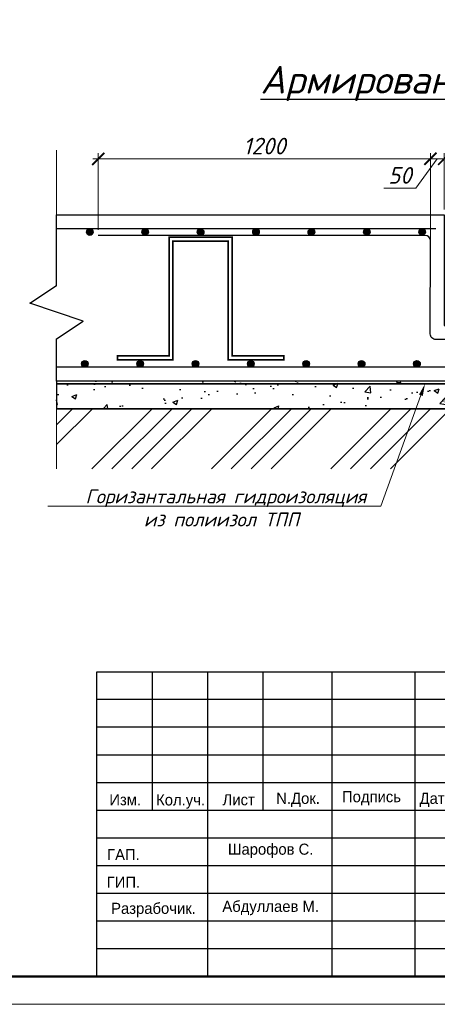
# Model space of a CAD drawing. Header units: millimetres. Extents: x -33345 to 4712671, y -3392 to 121473.
# Tile 34 of 256: x 347092 to 354634, y 44501 to 62276. Entities that reach past the tile are written whole.
import ezdxf
from ezdxf import colors
from ezdxf.entities.mleader import LeaderData, LeaderLine
from ezdxf.math import Vec2, Vec3

# ---------------------------------------------------------------- set-up
doc = ezdxf.new("R2010")
doc.units = ezdxf.units.MM
doc.layers.add('Текст', color=7, linetype='Continuous', lineweight=20)
doc.styles.add('ISO', font='isocpeui.ttf')
doc.styles.add('X-U-RW-01$0$StyleROMANS', font='GOTHIC.TTF')
doc.dimstyles.new('Дв зас-М1-20', dxfattribs={"dimscale": 0, "dimtxt": 300, "dimasz": 220, "dimexe": 100, "dimexo": 100, "dimgap": 80, "dimtad": 1, "dimdec": 0, "dimlfac": 0.2, "dimzin": 0, "dimdsep": 46, "dimtxsty": 'ISO', "dimblk": 'ARCHTICK', "dimcen": 70, "dimdle": 100, "dimclrd": 251, "dimclre": 251, "dimclrt": 251, "dimadec": 0, "dimazin": 0, "dimtfac": 1, "dimtdec": 0, "dimtofl": 0, "dimtmove": 0, "dimatfit": 3, "dimldrblk": 'ARCHTICK', "dimfxl": 0.18, "dimtfill": 1, "dimtolj": 1, "dimtzin": 0, "dimlwd": 0, "dimlwe": 0, "dimarcsym": 0})

# ---------------------------------------------------------------- blocks, each defined once
blk = doc.blocks.new('_ArchTick')
at = {"color": 0, "linetype": 'ByBlock', "const_width": 0.15}
blk.add_lwpolyline([(-0.5, -0.5), (0.5, 0.5)], dxfattribs=at)
blk = doc.blocks.new('*D2757')
at = {"color": 251, "lineweight": 0, "transparency": 16777216}
for p, q in [((354634, 59764), (354248, 59235)), ((354858, 59764), (354410, 59764)), ((354510, 58259), (354510, 59864)), ((354758, 58852), (354758, 59864)), ((354248, 59235), (353668, 59235))]:
    blk.add_line(p, q, dxfattribs=at)
at = {"layer": 'Defpoints', "color": 0, "transparency": 16777216}
for p in [(354510, 59764), (354758, 58752), (354510, 58159)]:
    blk.add_point(p, dxfattribs=at)
at = {"color": 251, "lineweight": 0, "transparency": 16777216, "xscale": 220, "yscale": 220, "zscale": 220, "rotation": 180}
blk.add_blockref('_ArchTick', (354510, 59764), dxfattribs=at)
at = {"color": 251, "lineweight": 0, "transparency": 16777216, "xscale": 220, "yscale": 220, "zscale": 220}
blk.add_blockref('_ArchTick', (354758, 59764), dxfattribs=at)
at = {"color": 251, "transparency": 16777216, "insert": (353958, 59465), "char_height": 300, "attachment_point": 5, "style": 'ISO', "bg_fill": 3, "box_fill_scale": 1.1, "bg_fill_color": 256, "bg_fill_true_color": 13158600, "bg_fill_transparency": 0}
blk.add_mtext('\\A1;50', dxfattribs=at)
blk = doc.blocks.new('*D2759')
at = {"color": 251, "lineweight": 0, "transparency": 16777216}
for p, q in [((354610, 59764), (348412, 59764)), ((348512, 58483), (348512, 59864)), ((354510, 58259), (354510, 59864))]:
    blk.add_line(p, q, dxfattribs=at)
at = {"layer": 'Defpoints', "color": 0, "transparency": 16777216}
for p in [(348512, 59764), (348512, 58383), (354510, 58159)]:
    blk.add_point(p, dxfattribs=at)
at = {"color": 251, "lineweight": 0, "transparency": 16777216, "xscale": 220, "yscale": 220, "zscale": 220, "rotation": 180}
blk.add_blockref('_ArchTick', (348512, 59764), dxfattribs=at)
at = {"color": 251, "lineweight": 0, "transparency": 16777216, "xscale": 220, "yscale": 220, "zscale": 220}
blk.add_blockref('_ArchTick', (354510, 59764), dxfattribs=at)
at = {"color": 251, "transparency": 16777216, "insert": (351511, 59994), "char_height": 300, "attachment_point": 5, "style": 'ISO', "bg_fill": 3, "box_fill_scale": 1.1, "bg_fill_color": 256, "bg_fill_true_color": 13158600, "bg_fill_transparency": 0}
blk.add_mtext('\\A1;1200', dxfattribs=at)
blk = doc.blocks.new('*U265')
at = {"lineweight": 50}
blk.add_line((395, 0), (0, 0), dxfattribs=at)
at = {"lineweight": 9}
blk.add_line((400, -5), (-20, -5), dxfattribs=at)
blk = doc.blocks.new('medgor')
at = {"ltscale": 25}
for p, q in [((-44011134, 22929075), (-44011134, 22934575)), ((-44010134, 22932075), (-44010134, 22934575)), ((-44009134, 22929075), (-44009134, 22934575)), ((-44008134, 22932075), (-44008134, 22934575)), ((-44006889, 22929075), (-44006889, 22934575)), ((-44005389, 22929075), (-44005389, 22934575)), ((-44004634, 22934075), (-44011134, 22934075)), ((-43992634, 22933575), (-44011134, 22933575)), ((-44004634, 22933075), (-44011134, 22933075)), ((-44004634, 22932575), (-44011134, 22932575)), ((-43992634, 22932075), (-44011134, 22932075)), ((-44004634, 22931575), (-44011134, 22931575)), ((-44004634, 22931075), (-44011134, 22931075)), ((-43992634, 22930575), (-44011134, 22930575)), ((-44004634, 22930075), (-44011134, 22930075)), ((-44004634, 22929575), (-44011134, 22929575))]:
    blk.add_line(p, q, dxfattribs=at)
blk.add_lwpolyline([(-44011134, 22934575), (-43992634, 22934575), (-43992634, 22929075), (-44011134, 22929075)], close=True, dxfattribs=at)
at = {"layer": 'Текст', "char_height": 200, "attachment_point": 8, "style": 'X-U-RW-01$0$StyleROMANS'}
for s, insert, width in [('Изм.', (-44010625, 22932165), 748.42), ('Кол.уч.', (-44009625, 22932105), 748.42), ('Лист', (-44008575, 22932165), 748.42), ('N.Док.', (-44007503, 22932135), 748.42), ('Подпись', (-44006177, 22932165), 748.42), ('Дата', (-44005008, 22932135), 748.42), ('ГАП.', (-44010657, 22931178), 748.42), ('Шарофов С.', (-44007998, 22931215), 2029.72), ('ГИП.', (-44010657, 22930678), 748.42), ('Разрабочик.', (-44010114, 22930147), 748.42), ('Абдуллаев М.', (-44007998, 22930183), 2180.46)]:
    blk.add_mtext(s, dxfattribs=dict(at, insert=insert, width=width))

msp = doc.modelspace()

# ---------------------------------------------------------------- hatches: boundary and pattern name
at = {"true_color": 0x293189}
h = msp.add_hatch(color=177, dxfattribs=at)
h.dxf.hatch_style = 1
edge = h.paths.add_edge_path()
edge.add_arc((348359.872, 58442.566), 60, 0, 360)
h = msp.add_hatch(color=177, dxfattribs=at)
h.dxf.hatch_style = 1
edge = h.paths.add_edge_path()
edge.add_arc((349359.872, 58442.566), 60, 0, 360)
h = msp.add_hatch(color=177, dxfattribs=at)
h.dxf.hatch_style = 1
edge = h.paths.add_edge_path()
edge.add_arc((350359.872, 58442.566), 60, 0, 360)
h = msp.add_hatch(color=177, dxfattribs=at)
h.dxf.hatch_style = 1
edge = h.paths.add_edge_path()
edge.add_arc((351359.872, 58442.566), 60, 0, 360)
h = msp.add_hatch(color=177, dxfattribs=at)
h.dxf.hatch_style = 1
edge = h.paths.add_edge_path()
edge.add_arc((352359.872, 58442.566), 60, 0, 360)
h = msp.add_hatch(color=177, dxfattribs=at)
h.dxf.hatch_style = 1
edge = h.paths.add_edge_path()
edge.add_arc((354359.872, 58442.566), 60, 0, 360)
h = msp.add_hatch(color=177, dxfattribs=at)
h.dxf.hatch_style = 1
edge = h.paths.add_edge_path()
edge.add_arc((348266.969, 56062.465), 60, 0, 360)
h = msp.add_hatch(color=177, dxfattribs=at)
h.dxf.hatch_style = 1
edge = h.paths.add_edge_path()
edge.add_arc((349266.969, 56062.465), 60, 0, 360)
h = msp.add_hatch(color=177, dxfattribs=at)
h.dxf.hatch_style = 1
edge = h.paths.add_edge_path()
edge.add_arc((350266.969, 56062.465), 60, 0, 360)
h = msp.add_hatch(color=177, dxfattribs=at)
h.dxf.hatch_style = 1
edge = h.paths.add_edge_path()
edge.add_arc((351266.969, 56062.465), 60, 0, 360)
h = msp.add_hatch(color=177, dxfattribs=at)
h.dxf.hatch_style = 1
edge = h.paths.add_edge_path()
edge.add_arc((352266.969, 56062.465), 60, 0, 360)
h = msp.add_hatch(color=177, dxfattribs=at)
h.dxf.hatch_style = 1
edge = h.paths.add_edge_path()
edge.add_arc((353266.969, 56062.465), 60, 0, 360)
h = msp.add_hatch(color=177, dxfattribs=at)
h.dxf.hatch_style = 1
edge = h.paths.add_edge_path()
edge.add_arc((354266.969, 56062.465), 60, 0, 360)
at = {"ltscale": 5}
h = msp.add_hatch(dxfattribs=at)
h.set_pattern_fill('AR-CONC', color=256, scale=5)
h.set_pattern_definition([(50, (336063.6, 89248), (910.923, -79.695), [95.25, -1047.75]), (355, (336063.6, 89248), (-176.217, 955.284), [76.2, -838.203]), (100.4514, (336139.5, 89241.4), (734.706, 875.589), [80.95, -890.451]), (46.1842, (336063.6, 89502), (1355.395, -210.212), [142.875, -1571.625]), (96.6356, (336176.5, 89484.5), (1187.02, 1237.13), [121.425, -1335.68]), (351.184, (336063.6, 89502), (1187.02, 1237.13), [114.3, -1257.3]), (21, (336190.6, 89438.5), (758.072, -511.326), [95.25, -1047.75]), (326, (336190.6, 89438.5), (309.01, 920.94), [76.2, -838.2]), (71.4514, (336253.8, 89395.9), (1067.082, 409.614), [80.95, -890.45]), (37.5, (336063.6, 89248.04), (15.443, 422.7752), [0, -828.04, 0, -850.9, 0, -841.375]), (7.5, (336063.6, 89248.04), (334.0983, 500.903), [0, -485.14, 0, -808.99, 0, -320.675]), (327.5, (335780.38, 89248.04), (677.953, -28.6437), [0, -317.5, 0, -990.6, 0, -1314.45]), (317.5, (335653.4, 89248.04), (740.646, 127.1325), [0, -412.75, 0, -657.86, 0, -933.45])])
h.paths.add_polyline_path([(363258.398, 55752.465), (347758.398, 55752.465), (347758.398, 55252.465), (363258.398, 55252.465)])
at = {"true_color": 0x939598}
h = msp.add_hatch(dxfattribs=at)
h.set_pattern_fill('ANSI34', color=252, scale=80)
h.set_pattern_definition([(45, (336063.6, 89248), (-1077.63, 1077.63), []), (45, (336422.8, 89248), (-1077.63, 1077.63), []), (45, (336782, 89248), (-1077.63, 1077.63), []), (45, (337141.2, 89248), (-1077.63, 1077.63), [])])
h.paths.add_polyline_path([(347758.398, 55252.465), (363258.398, 55252.465), (363258.398, 54166.731), (347758.398, 54166.731)])

# ---------------------------------------------------------------- linework, layer by layer
at = {"color": 18, "lineweight": 15, "true_color": 0x000000}
msp.add_lwpolyline([(347758.398, 59922.636), (347758.398, 57475.424), (347278.398, 57155.424), (348238.398, 56835.424), (347758.398, 56515.424), (347758.398, 54166.731)], dxfattribs=at)
for points in [[(347758.398, 58752.465), (354758.398, 58752.465), (354758.398, 56752.465), (357258.398, 56752.465), (357258.398, 58752.465), (363258.398, 58752.465), (363258.398, 57987.516), (362778.398, 57667.516), (363738.398, 57347.516), (363258.398, 57027.516), (363258.398, 55752.465), (347758.398, 55752.465), (347758.398, 56515.424), (348238.398, 56835.424), (347278.398, 57155.424), (347758.398, 57475.424)], [(363258.398, 55752.465), (347758.398, 55752.465), (347758.398, 55252.465), (363258.398, 55252.465)]]:
    msp.add_lwpolyline(points, close=True)
at = {"color": 244, "lineweight": 30, "true_color": 0x991b1e}
for points in [[(354608.398, 58502.465), (347758.398, 58502.465)], [(363258.398, 56002.465), (347758.398, 56002.465)]]:
    msp.add_lwpolyline(points, dxfattribs=at)
at = {"lineweight": 30}
msp.add_lwpolyline([(362508.398, 58382.465), (357608.398, 58382.465, 0.414213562), (357508.398, 58282.465), (357508.398, 56602.465, -0.414213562), (357408.398, 56502.465), (354606.734, 56502.465, -0.414660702), (354506.734, 56602.617), (354510.062, 58282.566, 0.414213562), (354410.062, 58382.566), (348511.878, 58382.566)], format="xyb", dxfattribs=at)
at = {"color": 24, "lineweight": 15, "const_width": 30}
msp.add_lwpolyline([(348859.872, 56137.566), (349859.872, 56137.566), (349859.872, 58277.566), (350859.872, 58277.566), (350859.872, 56137.566), (351859.872, 56137.566), (351859.872, 56207.566), (350929.872, 56207.566), (350929.872, 58347.566), (349789.872, 58347.566), (349789.872, 56207.566), (348859.872, 56207.566)], close=True, dxfattribs=at)
for points in [[(363258.398, 55752.465), (347758.398, 55752.465)], [(363258.398, 55252.465), (347758.398, 55252.465)]]:
    msp.add_lwpolyline(points)
at = {"color": 1, "lineweight": 35}
msp.add_lwpolyline([(347758.398, 55702.465), (363258.398, 55702.465)], dxfattribs=at)
at = {"color": 177, "true_color": 0x293189}
for centre in [(348359.872, 58442.566), (349359.872, 58442.566), (350359.872, 58442.566), (351359.872, 58442.566), (352359.872, 58442.566), (354359.872, 58442.566), (348266.969, 56062.465), (349266.969, 56062.465), (350266.969, 56062.465), (351266.969, 56062.465), (352266.969, 56062.465), (353266.969, 56062.465), (354266.969, 56062.465)]:
    msp.add_circle(centre, 60, dxfattribs=at)

# ---------------------------------------------------------------- block references
msp.add_blockref('medgor', (44359622.514, -22884073.497))

# ---------------------------------------------------------------- texts
at = {"attachment_point": 1}
for s, insert, char_height, width, style in [('\\pi4343.31532;{\\LА-А\\P\\pi0;Армирование приямка. M 1:20}', (351439.431, 62275.551), 500, 9875.6458, 'ISO'), ('\\pi459.54;{\\LСечение 1-1}', (313715.202, 60078.462), 400, 17728.76474, 'X-U-RW-01$0$StyleROMANS'), ('\\pi2734.5;{\\H1.33333x;Примечание:\\H1.25003x; \\P\\pi0;}1. Данный лист читать совместно с листом {\\C1;КР-3.\\P}2. Бетонирование допускается после установки всех выпускаемых стержней в вертикальные конструкции.', (328516.802, 47688.501), 300, 15750.75644, 'ISO')]:
    msp.add_mtext(s, dxfattribs=dict(at, insert=insert, char_height=char_height, width=width, style=style))

# ---------------------------------------------------------------- leaders
at = {"ltscale": 0.1}
ml = msp.add_multileader_mtext('Standard', dxfattribs=at)
ml.set_content('{\\C256; Горизантальная гидроизоляция   \\Pиз полиизол ТПП}', color=251, style='ISO')
ml.set_leader_properties(color=256, lineweight=0)
ml.build(insert=Vec2(0, 0))
ml.multileader.update_dxf_attribs({"text_left_attachment_type": 6, "text_right_attachment_type": 6, "dogleg_length": 200, "arrow_head_size": 220})
ctx = ml.context
ctx.base_point, ctx.char_height, ctx.arrow_head_size, ctx.plane_origin = Vec3(348059.23, 53495.165), 250, 220, Vec3(415593.638, 51934.53)
ctx.left_attachment, ctx.right_attachment, ctx.text_align_type = 6, 6, 1
notes = []
notes.append((ctx, [(0, (1, 1, 0), (353613.419, 53495.165), (-1, 0), 200, [(0, [(354412.396, 55702.465), (353613.419, 53495.165), (353613.419, 53495.165), (353613.419, 53495.165), (353613.419, 53495.165), (353613.419, 53495.165)], 0, [])])]))
ctx.mtext.insert, ctx.mtext.width, ctx.mtext.alignment, ctx.mtext.flow_direction = Vec3(350736.325, 53795.165), 6685.85742, 2, 5
for ctx, leaders in notes:
    for number, flags, end, landing, length, lines in leaders:
        leader = LeaderData()
        leader.index, (leader.has_last_leader_line, leader.has_dogleg_vector, leader.attachment_direction) = number, flags
        leader.last_leader_point, leader.dogleg_vector, leader.dogleg_length = Vec3(end), Vec3(landing), length
        for number, points, colour, breaks in lines:
            line = LeaderLine()
            line.index, line.vertices, line.color, line.breaks = number, Vec3.list(points), colors.encode_raw_color(colour), breaks
            leader.lines.append(line)
        ctx.leaders.append(leader)

# ---------------------------------------------------------------- next in the draw order: dimensions: what is measured, and where the dimension line sits
dim = msp.add_linear_dim(base=(354509.872, 59764.164), p1=(354758.398, 58752.465), p2=(354509.872, 58158.647), dimstyle='Дв зас-М1-20', override={"dimscale": 1, "dimtxsty": 'ISO', "dimtmove": 1})
dim.commit()
dim.dimension.update_dxf_attribs({"geometry": '*D2757', "text_midpoint": (354168.01, 59235.298), "dimtype": 160})

# ---------------------------------------------------------------- next in the draw order: dimensions: what is measured, and where the dimension line sits
dim = msp.add_linear_dim(base=(348511.878, 59764.164), p1=(354509.872, 58158.647), p2=(348511.878, 58382.566), dimstyle='Дв зас-М1-20', override={"dimscale": 1, "dimtxsty": 'ISO', "dimtmove": 1})
dim.commit()
dim.dimension.update_dxf_attribs({"geometry": '*D2759', "text_midpoint": (351510.875, 59994.164)})

# ---------------------------------------------------------------- next in the draw order: hatches: boundary and pattern name
at = {"true_color": 0x293189}
h = msp.add_hatch(color=177, dxfattribs=at)
h.dxf.hatch_style = 1
edge = h.paths.add_edge_path()
edge.add_arc((353359.872, 58442.566), 60, 0, 360)

# ---------------------------------------------------------------- next in the draw order: linework, layer by layer
at = {"color": 177, "true_color": 0x293189}
msp.add_circle((353359.872, 58442.566), 60, dxfattribs=at)

# ---------------------------------------------------------------- next in the draw order: block references
at = {"ltscale": 500, "xscale": 100, "yscale": 100, "zscale": 100}
msp.add_blockref('*U265', (327488.406, 45001.326), dxfattribs=at)

doc.saveas('drawing.dxf')
